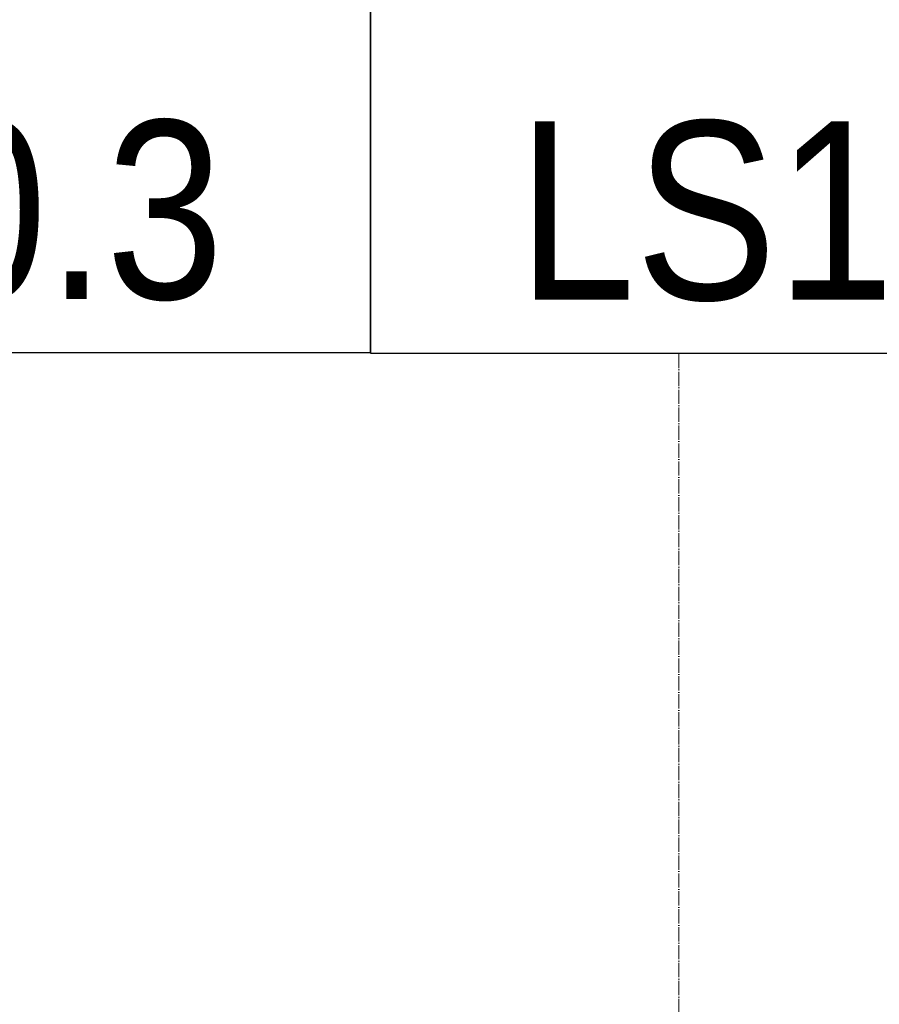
# Model space of a CAD drawing. Header units: millimetres. Extents: x 2069 to 83669, y 801 to 118701.
# Tile 121 of 145: x 15204 to 16408, y 99236 to 100615. Entities that reach past the tile are written whole.
import ezdxf
from ezdxf import colors
from ezdxf.entities.mleader import LeaderData, LeaderLine
from ezdxf.enums import TextEntityAlignment as Align
from ezdxf.math import Vec2, Vec3

# ---------------------------------------------------------------- set-up
doc = ezdxf.new("R2010")
doc.units = ezdxf.units.MM
doc.set_wipeout_variables(frame=1)
doc.linetypes.add('ADSK_Линия сетки', pattern=[25, 20, -2.5, 0, -2.5])
doc.layers.add('КИП_выноска', color=6, linetype='Continuous', lineweight=25)
doc.layers.add('Оси', color=7, linetype='Continuous', lineweight=9)
doc.styles.add('Arial', font='arial.ttf', dxfattribs={"width": 0.85, "height": 350})
doc.styles.add('GOST 2.304', font='simplex.shx', dxfattribs={"width": 0.65, "oblique": 15})
doc.styles.get("Standard").update_dxf_attribs({"font": 'arial.ttf'})

# ---------------------------------------------------------------- blocks, each defined once
blk = doc.blocks.new('A$C946fac60')
at = {"layer": 'Оси', "color": 253, "linetype": 'ADSK_Линия сетки', "true_color": 0xaaaaaa}
blk.add_line((13172.7, 800), (13172.7, 90869.8), dxfattribs=at)
blk = doc.blocks.new('_None')
blk = doc.blocks.new('*U216')
at = {"color": 0, "linetype": 'Continuous', "lineweight": 30, "ltscale": 75, "width": 0.85, "flags": 104}
blk.add_attdef('ПРИМЕЧАНИЕ_1', text='', height=2.5, dxfattribs=at).set_placement((8, 3.611), align=Align.BOTTOM_CENTER)
at = {"color": 0, "lineweight": 30, "width": 0.85, "flags": 104}
blk.add_attdef('ПРИМЕЧАНИЕ_2', text='', height=2.5, dxfattribs=at).set_placement((8, -7.53), align=Align.BOTTOM_CENTER)
at = {"color": 0, "lineweight": 30, "style": 'GOST 2.304', "width": 0.85}
for tag, p in [('ИМЯ_КАБЕЛЯ_2', (8, -7.5)), ('ИМЯ_КАБЕЛЯ_3', (8, -12.5)), ('ИМЯ_КАБЕЛЯ_4', (8, -17.5)), ('ИМЯ_КАБЕЛЯ_5', (8, -22.5)), ('ИМЯ_КАБЕЛЯ_6', (8, -27.5)), ('ИМЯ_КАБЕЛЯ_7', (8, -32.5)), ('ИМЯ_КАБЕЛЯ_8', (8, -37.5)), ('ИМЯ_КАБЕЛЯ_9', (8, -42.5))]:
    blk.add_attdef(tag, text='', height=2.5, dxfattribs=at).set_placement(p, align=Align.BOTTOM_CENTER)
at = {"linetype": 'Continuous'}
blk.add_wipeout([(0, 2.5), (16, 2.5), (16, -2.5), (0, -2.5)], dxfattribs=at)
at = {"color": 0}
blk.add_line((0, -2.5), (0, 0), dxfattribs=at)
at = {"color": 0, "linetype": 'Continuous'}
blk.add_lwpolyline([(0, -2.5), (16, -2.5), (16, 2.5), (0, 2.5)], close=True, dxfattribs=at)
at = {"color": 0, "lineweight": 30, "style": 'GOST 2.304', "width": 0.85}
blk.add_attdef('ИМЯ_КАБЕЛЯ_1', text='', height=2.5, dxfattribs=at).set_placement((8, -2.5), align=Align.BOTTOM_CENTER)

msp = doc.modelspace()

# ---------------------------------------------------------------- block references
msp.add_blockref('A$C946fac60', (2954.3, 22822.3))

# ---------------------------------------------------------------- next in the draw order: leaders
at = {"layer": 'КИП_выноска'}
ml = msp.add_multileader_mtext('Standard', dxfattribs=at)
ml.set_content('ШУ-ДН1.10', color=256, style='Arial')
ml.set_leader_properties(color=256, linetype='ByLayer', lineweight=-1)
ml.set_arrow_properties(name='NONE')
ml.build(insert=Vec2(0, 0))
ml.multileader.update_dxf_attribs({"has_dogleg": 0, "text_left_attachment_type": 6, "text_right_attachment_type": 6, "dogleg_length": 0.5, "arrow_head_size": 300})
ctx = ml.context
ctx.base_point, ctx.char_height, ctx.arrow_head_size, ctx.landing_gap_size, ctx.plane_origin = Vec3(14095.3, 101647.1), 250, 300, 100, Vec3(9456.5, 96794.7)
ctx.left_attachment, ctx.right_attachment = 6, 6
notes = []
notes.append((ctx, [(0, (1, 1, 0), (14094.8, 101647.1), (1, 0), 0.5, [(0, [(12665.8, 98377.3)], 0, [])])]))
ctx.mtext.insert, ctx.mtext.flow_direction = Vec3(14195.3, 101955.4), 5
ctx.mtext.has_bg_fill, ctx.mtext.bg_color, ctx.mtext.bg_scale_factor, ctx.mtext.bg_transparency, ctx.mtext.use_window_bg_color = 1, -1027028792, 1.5, 0, 1
for ctx, leaders in notes:
    for number, flags, end, landing, length, lines in leaders:
        leader = LeaderData()
        leader.index, (leader.has_last_leader_line, leader.has_dogleg_vector, leader.attachment_direction) = number, flags
        leader.last_leader_point, leader.dogleg_vector, leader.dogleg_length = Vec3(end), Vec3(landing), length
        for number, points, colour, breaks in lines:
            line = LeaderLine()
            line.index, line.vertices, line.color, line.breaks = number, Vec3.list(points), colors.encode_raw_color(colour), breaks
            leader.lines.append(line)
        ctx.leaders.append(leader)

# ---------------------------------------------------------------- next in the draw order: block references
ref = msp.add_blockref('*U216', (14095.3, 100399.1), dxfattribs=dict(at, xscale=100, yscale=100, zscale=100))
ref.add_attrib('ИМЯ_КАБЕЛЯ_1', 'LS1.10.3', dxfattribs={"layer": '0', "color": 0, "lineweight": 30, "height": 250, "style": 'Arial', "width": 0.85}).set_placement((14895.3, 100149.1), align=Align.BOTTOM_CENTER)

# ---------------------------------------------------------------- next in the draw order: block references
ref = msp.add_blockref('*U216', (15695.3, 100398.1), dxfattribs=dict(at, xscale=100, yscale=100, zscale=100))
ref.add_attrib('ИМЯ_КАБЕЛЯ_1', 'LS1.10.4', dxfattribs={"layer": '0', "color": 0, "lineweight": 30, "height": 250, "style": 'Arial', "width": 0.85}).set_placement((16495.3, 100148.1), align=Align.BOTTOM_CENTER)

doc.saveas('drawing.dxf')
